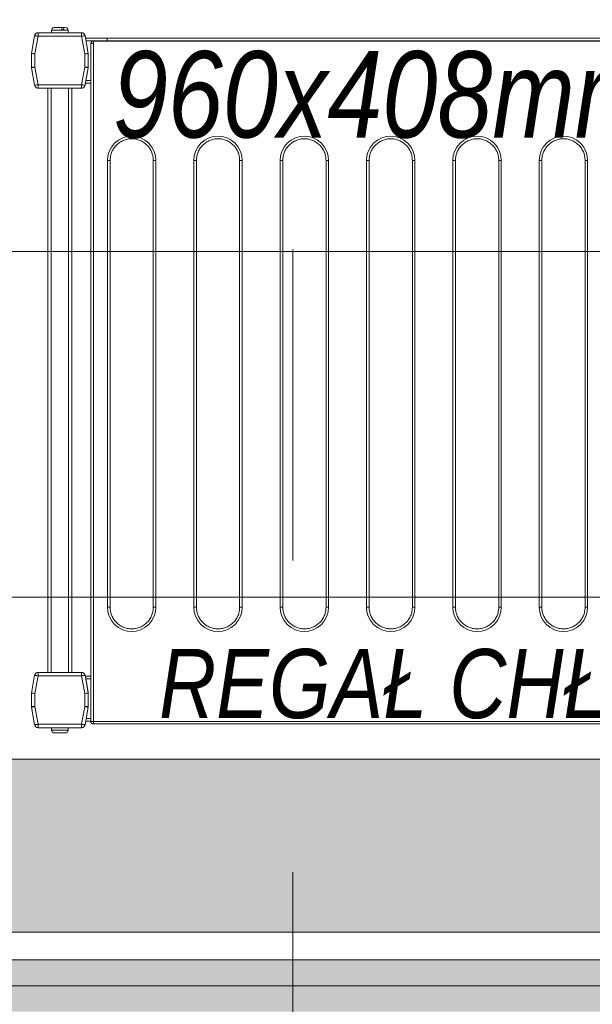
# Model space of a CAD drawing. Header units: millimetres. Extents: x -19278 to 18011, y -32369 to 41467.
# Tile 46 of 64: x -4450 to -4118, y 3004 to 3573. Entities that reach past the tile are written whole.
import ezdxf
from ezdxf.xclip import XClip

# ---------------------------------------------------------------- set-up
doc = ezdxf.new("R2010")
doc.units = ezdxf.units.MM
doc.header["$MEASUREMENT"] = 0
doc.header["$XCLIPFRAME"] = 0
doc.linetypes.add('Kropki i Kreski', pattern=[360, 180, -90, 0, -90])
doc.layers.add('2D - Rysunki i Obrazki', color=7, linetype='Continuous')
doc.layers.add('PT.A.01_1_Ściany zewnętrzne', color=7, linetype='Continuous')
for name, color, linetype, lineweight in [('PT.A.01_1_Osie_Nr_pióra__101_Nr_pióra__252', 252, 'Continuous', 18), ('PT.A.01_1_Wnętrze - umeblowanie_Nr_pióra__101_Nr_pióra__252', 252, 'Continuous', 18), ('PT.A.01_1_Wnętrze - umeblowanie_Nr_pióra__1_Nr_pióra__7', 7, 'Continuous', 18), ('PT.A.01_1_Wnętrze - umeblowanie_Nr_pióra__201_Nr_pióra__7', 7, 'Continuous', 18), ('PT.A.01_1_Wymiarowanie_Nr_pióra__40_Nr_pióra__7', 7, 'Continuous', 18), ('PT.A.01_1_Ściany zewnętrzne_Nr_pióra__1_Nr_pióra__7', 7, 'Continuous', 18), ('PT.A.01_1_Ściany zewnętrzne_Nr_pióra__41_Nr_pióra__7', 7, 'Continuous', 18)]:
    doc.layers.add(name, color=color, linetype=linetype, lineweight=lineweight)
doc.layers.add('PT.A.01_1_Ściany wewnętrzne_Nr_pióra__70_Nr_pióra__3', color=7, linetype='Continuous', lineweight=18, true_color=0x00bfbf)
doc.styles.add('GENERATED_STYLE_6', font='txt')

# ---------------------------------------------------------------- blocks, each defined once
blk = doc.blocks.new('Rysunek_1_1', base_point=(2114.36, 3072.6))
at = {"layer": 'PT.A.01_1_Wnętrze - umeblowanie_Nr_pióra__101_Nr_pióra__252', "linetype": 'Continuous'}
blk.add_hatch(color=256, dxfattribs=at).paths.add_polyline_path([(-4456.37, 3145.51), (-4556.37, 3045.51), (-3356.37, 3045.51), (-3456.37, 3145.51)])
at = {"layer": 'PT.A.01_1_Ściany zewnętrzne', "linetype": 'Continuous', "lineweight": 0, "true_color": 0xffffff}
for points in [[(-6006.37, 3014.51), (-3351.37, 3014.51), (-3351.37, 3029.51), (-6006.37, 3029.51)], [(-6006.37, 3014.51), (-6006.37, 2999.51), (-3341.37, 2999.51), (-3341.37, 3014.51)]]:
    blk.add_hatch(color=7, dxfattribs=at).paths.add_polyline_path(points)
at = {"layer": 'PT.A.01_1_Osie_Nr_pióra__101_Nr_pióra__252', "linetype": 'Kropki i Kreski'}
blk.add_line((-4291.37, 379.57), (-4291.37, 13044.63), dxfattribs=at)
at = {"layer": 'PT.A.01_1_Wnętrze - umeblowanie_Nr_pióra__201_Nr_pióra__7', "linetype": 'Continuous'}
for p, q in [((-4413.64, 3565.76), (-4438.88, 3565.76)), ((-4413.64, 3565.76), (-4438.88, 3565.76)), ((-4438.88, 3565.67), (-4438.88, 3563.67)), ((-4413.64, 3565.67), (-4438.88, 3565.67)), ((-4438.88, 3565.67), (-4438.88, 3563.67)), ((-4413.64, 3565.67), (-4438.88, 3565.67)), ((-4431.01, 3567.26), (-4431.01, 3565.76)), ((-4421.51, 3567.26), (-4431.01, 3567.26)), ((-4431.01, 3567.26), (-4431.01, 3565.76)), ((-4421.51, 3567.26), (-4431.01, 3567.26)), ((-4425.42, 3568.76), (-4424.48, 3568.76)), ((-4425.42, 3568.76), (-4424.48, 3568.76)), ((-4423.92, 3567.56), (-4425.02, 3567.56)), ((-4423.92, 3567.56), (-4425.02, 3567.56)), ((-4421.51, 3565.76), (-4421.51, 3567.26)), ((-4421.51, 3565.76), (-4421.51, 3567.26)), ((-4413.64, 3563.67), (-4413.64, 3565.67)), ((-4413.64, 3563.67), (-4413.64, 3565.67)), ((-4440.85, 3564.11), (-4442.67, 3553.76)), ((-4440.85, 3564.11), (-4442.67, 3553.76)), ((-4440.85, 3564.02), (-4442.67, 3553.67)), ((-4440.85, 3564.02), (-4442.67, 3553.67)), ((-4438.88, 3563.67), (-4440.67, 3553.5)), ((-4438.88, 3563.67), (-4440.67, 3553.5)), ((-4413.64, 3563.67), (-4438.88, 3563.67)), ((-4413.64, 3563.67), (-4438.88, 3563.67)), ((-4411.84, 3553.5), (-4413.64, 3563.67)), ((-4411.84, 3553.5), (-4413.64, 3563.67)), ((-4409.84, 3553.76), (-4411.67, 3564.11)), ((-4409.84, 3553.76), (-4411.67, 3564.11)), ((-4409.84, 3553.67), (-4411.67, 3564.02)), ((-4409.84, 3553.67), (-4411.67, 3564.02)), ((-4398.84, 3562.51), (-4411.38, 3562.51)), ((-4398.84, 3562.51), (-4411.38, 3562.51)), ((-4398.84, 3561.01), (-4411.12, 3561.01)), ((-4398.84, 3561.01), (-4411.12, 3561.01)), ((-4408.34, 3559.41), (-4408.34, 3167.41)), ((-4406.84, 3559.41), (-4408.34, 3559.41)), ((-4408.34, 3559.41), (-4408.34, 3167.41)), ((-4406.84, 3559.41), (-4408.34, 3559.41)), ((-4112.84, 3560.91), (-4406.84, 3560.91)), ((-4406.84, 3560.91), (-4406.84, 3560.88)), ((-4406.84, 3560.91), (-4406.84, 3560.88)), ((-4406.84, 3560.88), (-4406.84, 3559.41)), ((-4406.84, 3560.88), (-4406.84, 3559.41)), ((-4406.84, 3559.41), (-4406.84, 3167.41)), ((-4406.84, 3559.41), (-4406.84, 3167.41)), ((-4398.84, 3561.01), (-4398.84, 3562.51)), ((-4398.84, 3562.51), (-3526.84, 3562.51)), ((-4398.84, 3561.01), (-4398.84, 3562.51)), ((-4398.84, 3562.51), (-3526.84, 3562.51)), ((-4398.84, 3560.91), (-4398.84, 3561.01)), ((-4398.84, 3561.01), (-3526.84, 3561.01)), ((-4398.84, 3560.91), (-4398.84, 3561.01)), ((-4442.67, 3553.76), (-4442.67, 3545.76)), ((-4442.67, 3553.76), (-4442.67, 3545.76)), ((-4409.84, 3553.67), (-4409.84, 3553.76)), ((-4409.84, 3553.67), (-4409.84, 3553.76)), ((-4442.67, 3553.67), (-4442.67, 3545.85)), ((-4442.67, 3553.67), (-4442.67, 3545.85)), ((-4440.67, 3553.5), (-4440.67, 3545.85)), ((-4440.67, 3553.5), (-4440.67, 3545.85)), ((-4411.84, 3545.85), (-4411.84, 3553.5)), ((-4411.84, 3545.85), (-4411.84, 3553.5)), ((-4409.84, 3545.85), (-4409.84, 3553.67)), ((-4409.84, 3545.85), (-4409.84, 3553.67)), ((-4442.67, 3545.85), (-4440.67, 3545.85)), ((-4442.67, 3545.85), (-4440.67, 3545.85)), ((-4442.67, 3545.76), (-4442.67, 3545.74)), ((-4442.67, 3545.76), (-4442.67, 3545.74)), ((-4442.64, 3545.5), (-4440.85, 3535.32)), ((-4442.64, 3545.5), (-4440.85, 3535.32)), ((-4440.67, 3545.85), (-4438.88, 3535.67)), ((-4440.67, 3545.85), (-4438.88, 3535.67)), ((-4413.64, 3535.67), (-4411.84, 3545.85)), ((-4413.64, 3535.67), (-4411.84, 3545.85)), ((-4411.84, 3545.85), (-4409.84, 3545.85)), ((-4411.84, 3545.85), (-4409.84, 3545.85)), ((-4411.67, 3535.32), (-4409.87, 3545.5)), ((-4411.67, 3535.32), (-4409.87, 3545.5)), ((-4409.84, 3545.51), (-4411.16, 3538.01)), ((-4409.84, 3545.51), (-4411.16, 3538.01)), ((-4409.84, 3545.76), (-4409.84, 3545.85)), ((-4409.84, 3545.76), (-4409.84, 3545.85)), ((-4409.84, 3545.76), (-4409.84, 3545.51)), ((-4409.84, 3545.74), (-4409.84, 3545.76)), ((-4409.84, 3545.76), (-4409.84, 3545.51)), ((-4409.84, 3545.74), (-4409.84, 3545.76)), ((-4408.34, 3538.01), (-4411.16, 3538.01)), ((-4408.34, 3538.01), (-4411.16, 3538.01)), ((-4438.88, 3535.67), (-4413.64, 3535.67)), ((-4438.88, 3535.67), (-4438.88, 3533.67)), ((-4438.88, 3535.67), (-4413.64, 3535.67)), ((-4438.88, 3535.67), (-4438.88, 3533.67)), ((-4438.88, 3533.67), (-4413.64, 3533.67)), ((-4438.88, 3533.67), (-4413.64, 3533.67)), ((-4433.26, 3533.67), (-4433.26, 3195.76)), ((-4433.26, 3533.67), (-4433.26, 3195.76)), ((-4431.26, 3533.67), (-4431.26, 3195.76)), ((-4431.26, 3533.67), (-4431.26, 3195.76)), ((-4421.26, 3533.67), (-4421.26, 3195.76)), ((-4421.26, 3533.67), (-4421.26, 3195.76)), ((-4419.26, 3533.67), (-4419.26, 3195.76)), ((-4419.26, 3533.67), (-4419.26, 3195.76)), ((-4413.64, 3533.67), (-4413.64, 3535.67)), ((-4413.64, 3533.67), (-4413.64, 3535.67)), ((-4408.34, 3536.51), (-4411.43, 3536.51)), ((-4408.34, 3536.51), (-4411.43, 3536.51)), ((-4398.64, 3233.41), (-4398.64, 3491.91)), ((-4398.64, 3491.91), (-4397.14, 3491.91)), ((-4398.64, 3233.41), (-4398.64, 3491.91)), ((-4398.64, 3491.91), (-4397.14, 3491.91)), ((-4397.14, 3233.41), (-4397.14, 3491.91)), ((-4397.14, 3233.41), (-4397.14, 3491.91)), ((-4372.14, 3491.91), (-4372.14, 3233.41)), ((-4372.14, 3491.91), (-4370.64, 3491.91)), ((-4372.14, 3491.91), (-4372.14, 3233.41)), ((-4372.14, 3491.91), (-4370.64, 3491.91)), ((-4370.64, 3491.91), (-4370.64, 3233.41)), ((-4370.64, 3491.91), (-4370.64, 3233.41)), ((-4348.64, 3233.41), (-4348.64, 3491.91)), ((-4348.64, 3491.91), (-4347.14, 3491.91)), ((-4348.64, 3233.41), (-4348.64, 3491.91)), ((-4348.64, 3491.91), (-4347.14, 3491.91)), ((-4347.14, 3233.41), (-4347.14, 3491.91)), ((-4347.14, 3233.41), (-4347.14, 3491.91)), ((-4322.14, 3491.91), (-4322.14, 3233.41)), ((-4322.14, 3491.91), (-4320.64, 3491.91)), ((-4322.14, 3491.91), (-4322.14, 3233.41)), ((-4322.14, 3491.91), (-4320.64, 3491.91)), ((-4320.64, 3491.91), (-4320.64, 3233.41)), ((-4320.64, 3491.91), (-4320.64, 3233.41)), ((-4298.64, 3233.41), (-4298.64, 3491.91)), ((-4298.64, 3491.91), (-4297.14, 3491.91)), ((-4298.64, 3233.41), (-4298.64, 3491.91)), ((-4298.64, 3491.91), (-4297.14, 3491.91)), ((-4297.14, 3233.41), (-4297.14, 3491.91)), ((-4297.14, 3233.41), (-4297.14, 3491.91)), ((-4272.14, 3491.91), (-4272.14, 3233.41)), ((-4272.14, 3491.91), (-4270.64, 3491.91)), ((-4272.14, 3491.91), (-4272.14, 3233.41)), ((-4272.14, 3491.91), (-4270.64, 3491.91)), ((-4270.64, 3491.91), (-4270.64, 3233.41)), ((-4270.64, 3491.91), (-4270.64, 3233.41)), ((-4248.64, 3233.41), (-4248.64, 3491.91)), ((-4248.64, 3491.91), (-4247.14, 3491.91)), ((-4248.64, 3233.41), (-4248.64, 3491.91)), ((-4248.64, 3491.91), (-4247.14, 3491.91)), ((-4247.14, 3233.41), (-4247.14, 3491.91)), ((-4247.14, 3233.41), (-4247.14, 3491.91)), ((-4222.14, 3491.91), (-4222.14, 3233.41)), ((-4222.14, 3491.91), (-4220.64, 3491.91)), ((-4222.14, 3491.91), (-4222.14, 3233.41)), ((-4222.14, 3491.91), (-4220.64, 3491.91)), ((-4220.64, 3491.91), (-4220.64, 3233.41)), ((-4220.64, 3491.91), (-4220.64, 3233.41)), ((-4198.64, 3233.41), (-4198.64, 3491.91)), ((-4198.64, 3491.91), (-4197.14, 3491.91)), ((-4198.64, 3233.41), (-4198.64, 3491.91)), ((-4198.64, 3491.91), (-4197.14, 3491.91)), ((-4197.14, 3233.41), (-4197.14, 3491.91)), ((-4197.14, 3233.41), (-4197.14, 3491.91)), ((-4172.14, 3491.91), (-4172.14, 3233.41)), ((-4172.14, 3491.91), (-4170.64, 3491.91)), ((-4172.14, 3491.91), (-4172.14, 3233.41)), ((-4172.14, 3491.91), (-4170.64, 3491.91)), ((-4170.64, 3491.91), (-4170.64, 3233.41)), ((-4170.64, 3491.91), (-4170.64, 3233.41)), ((-4148.64, 3233.41), (-4148.64, 3491.91)), ((-4148.64, 3491.91), (-4147.14, 3491.91)), ((-4148.64, 3233.41), (-4148.64, 3491.91)), ((-4148.64, 3491.91), (-4147.14, 3491.91)), ((-4147.14, 3233.41), (-4147.14, 3491.91)), ((-4147.14, 3233.41), (-4147.14, 3491.91)), ((-4122.14, 3491.91), (-4122.14, 3233.41)), ((-4122.14, 3491.91), (-4120.64, 3491.91)), ((-4122.14, 3491.91), (-4120.64, 3491.91)), ((-4120.64, 3491.91), (-4120.64, 3233.41)), ((-4398.64, 3233.41), (-4397.14, 3233.41)), ((-4398.64, 3233.41), (-4397.14, 3233.41)), ((-4370.64, 3233.41), (-4372.14, 3233.41)), ((-4370.64, 3233.41), (-4372.14, 3233.41)), ((-4348.64, 3233.41), (-4347.14, 3233.41)), ((-4348.64, 3233.41), (-4347.14, 3233.41)), ((-4320.64, 3233.41), (-4322.14, 3233.41)), ((-4320.64, 3233.41), (-4322.14, 3233.41)), ((-4298.64, 3233.41), (-4297.14, 3233.41)), ((-4298.64, 3233.41), (-4297.14, 3233.41)), ((-4270.64, 3233.41), (-4272.14, 3233.41)), ((-4270.64, 3233.41), (-4272.14, 3233.41)), ((-4248.64, 3233.41), (-4247.14, 3233.41)), ((-4248.64, 3233.41), (-4247.14, 3233.41)), ((-4220.64, 3233.41), (-4222.14, 3233.41)), ((-4220.64, 3233.41), (-4222.14, 3233.41)), ((-4198.64, 3233.41), (-4197.14, 3233.41)), ((-4198.64, 3233.41), (-4197.14, 3233.41)), ((-4170.64, 3233.41), (-4172.14, 3233.41)), ((-4170.64, 3233.41), (-4172.14, 3233.41)), ((-4148.64, 3233.41), (-4147.14, 3233.41)), ((-4148.64, 3233.41), (-4147.14, 3233.41)), ((-4120.64, 3233.41), (-4122.14, 3233.41)), ((-4120.64, 3233.41), (-4122.14, 3233.41)), ((-4438.88, 3195.76), (-4438.88, 3193.76)), ((-4413.64, 3195.76), (-4438.88, 3195.76)), ((-4438.88, 3195.76), (-4438.88, 3193.76)), ((-4413.64, 3195.76), (-4438.88, 3195.76)), ((-4413.64, 3193.76), (-4413.64, 3195.76)), ((-4413.64, 3193.76), (-4413.64, 3195.76)), ((-4440.85, 3194.11), (-4442.67, 3183.76)), ((-4442.67, 3183.76), (-4440.85, 3194.11)), ((-4440.85, 3194.11), (-4442.67, 3183.76)), ((-4442.67, 3183.76), (-4440.85, 3194.11)), ((-4438.88, 3193.76), (-4440.67, 3183.58)), ((-4438.88, 3193.76), (-4440.67, 3183.58)), ((-4413.64, 3193.76), (-4438.88, 3193.76)), ((-4413.64, 3193.76), (-4438.88, 3193.76)), ((-4411.84, 3183.58), (-4413.64, 3193.76)), ((-4411.84, 3183.58), (-4413.64, 3193.76)), ((-4409.84, 3183.76), (-4411.67, 3194.11)), ((-4409.84, 3183.76), (-4411.67, 3194.11)), ((-4408.34, 3193.51), (-4411.43, 3193.51)), ((-4408.34, 3193.51), (-4411.43, 3193.51)), ((-4411.16, 3192.01), (-4409.84, 3184.51)), ((-4408.34, 3192.01), (-4411.16, 3192.01)), ((-4411.16, 3192.01), (-4409.84, 3184.51)), ((-4408.34, 3192.01), (-4411.16, 3192.01)), ((-4442.67, 3183.76), (-4442.67, 3175.93)), ((-4442.67, 3175.76), (-4442.67, 3183.76)), ((-4442.67, 3183.76), (-4442.67, 3175.93)), ((-4442.67, 3175.76), (-4442.67, 3183.76)), ((-4440.67, 3183.58), (-4440.67, 3175.93)), ((-4440.67, 3183.58), (-4440.67, 3175.93)), ((-4411.84, 3175.93), (-4411.84, 3183.58)), ((-4411.84, 3175.93), (-4411.84, 3183.58)), ((-4409.84, 3184.51), (-4409.84, 3183.76)), ((-4409.84, 3184.51), (-4409.84, 3183.76)), ((-4409.84, 3175.93), (-4409.84, 3183.76)), ((-4409.84, 3175.93), (-4409.84, 3183.76)), ((-4442.67, 3175.93), (-4440.67, 3175.93)), ((-4442.67, 3175.93), (-4440.67, 3175.93)), ((-4440.85, 3165.41), (-4442.67, 3175.76)), ((-4440.85, 3165.41), (-4442.67, 3175.76)), ((-4442.64, 3175.59), (-4440.85, 3165.41)), ((-4442.64, 3175.59), (-4440.85, 3165.41)), ((-4440.67, 3175.93), (-4438.88, 3165.76)), ((-4440.67, 3175.93), (-4438.88, 3165.76)), ((-4413.64, 3165.76), (-4411.84, 3175.93)), ((-4413.64, 3165.76), (-4411.84, 3175.93)), ((-4411.84, 3175.93), (-4409.84, 3175.93)), ((-4411.84, 3175.93), (-4409.84, 3175.93)), ((-4411.67, 3165.41), (-4409.87, 3175.59)), ((-4411.67, 3165.41), (-4409.87, 3175.59)), ((-4409.84, 3175.76), (-4409.87, 3175.59)), ((-4409.84, 3175.76), (-4409.87, 3175.59)), ((-4409.84, 3175.93), (-4409.84, 3175.76)), ((-4409.84, 3175.93), (-4409.84, 3175.76)), ((-4408.34, 3167.51), (-4411.3, 3167.51)), ((-4408.34, 3167.51), (-4411.3, 3167.51)), ((-4408.34, 3169.01), (-4411.03, 3169.01)), ((-4408.34, 3169.01), (-4411.03, 3169.01)), ((-4408.34, 3167.41), (-4406.84, 3167.41)), ((-4408.34, 3167.41), (-4406.84, 3167.41)), ((-4406.84, 3167.41), (-4112.84, 3167.41)), ((-4406.84, 3166.35), (-4406.84, 3167.41)), ((-4406.84, 3167.41), (-4112.84, 3167.41)), ((-4406.84, 3166.35), (-4406.84, 3167.41)), ((-4438.88, 3165.76), (-4438.88, 3163.76)), ((-4438.88, 3165.76), (-4413.64, 3165.76)), ((-4438.88, 3165.76), (-4438.88, 3163.76)), ((-4438.88, 3165.76), (-4413.64, 3165.76)), ((-4438.88, 3163.76), (-4413.64, 3163.76)), ((-4438.88, 3163.76), (-4413.64, 3163.76)), ((-4431.01, 3163.76), (-4431.01, 3162.26)), ((-4431.01, 3163.76), (-4431.01, 3162.26)), ((-4431.01, 3162.26), (-4421.51, 3162.26)), ((-4431.01, 3162.26), (-4421.51, 3162.26)), ((-4430.98, 3161.96), (-4430.94, 3161.96)), ((-4430.98, 3161.96), (-4430.94, 3161.96)), ((-4421.58, 3161.96), (-4421.54, 3161.96)), ((-4421.58, 3161.96), (-4421.54, 3161.96)), ((-4421.51, 3162.26), (-4421.51, 3163.76)), ((-4421.51, 3162.26), (-4421.51, 3163.76)), ((-4413.64, 3163.76), (-4413.64, 3165.76)), ((-4413.64, 3163.76), (-4413.64, 3165.76)), ((-4406.84, 3165.91), (-4406.84, 3166.35)), ((-4406.84, 3165.91), (-4406.84, 3166.35)), ((-4406.84, 3165.91), (-4112.84, 3165.91)), ((-4406.84, 3165.91), (-4112.84, 3165.91))]:
    blk.add_line(p, q, dxfattribs=at)
at = {"layer": 'PT.A.01_1_Wnętrze - umeblowanie_Nr_pióra__201_Nr_pióra__7', "linetype": 'Continuous', "flags": 128}
for points in [[(-4425.59, 3568.76), (-4426.68, 3568.76), (-4427.78, 3568.76), (-4428.68, 3568.76), (-4429.26, 3568.76), (-4429.5, 3568.76), (-4429.48, 3568.76)], [(-4425.59, 3568.76), (-4426.68, 3568.76), (-4427.78, 3568.76), (-4428.68, 3568.76), (-4429.26, 3568.76), (-4429.5, 3568.76), (-4429.48, 3568.76)], [(-4425.02, 3567.56), (-4425.09, 3568.03), (-4425.22, 3568.41), (-4425.38, 3568.66), (-4425.59, 3568.76)], [(-4425.02, 3567.56), (-4425.09, 3568.03), (-4425.22, 3568.41), (-4425.38, 3568.66), (-4425.59, 3568.76)], [(-4423.46, 3568.76), (-4423.69, 3568.76), (-4424.48, 3568.76)], [(-4424.48, 3568.76), (-4424.29, 3568.67), (-4424.12, 3568.42), (-4423.99, 3568.04), (-4423.92, 3567.56)], [(-4423.46, 3568.76), (-4423.69, 3568.76), (-4424.48, 3568.76)], [(-4424.48, 3568.76), (-4424.29, 3568.67), (-4424.12, 3568.42), (-4423.99, 3568.04), (-4423.92, 3567.56)], [(-4438.88, 3563.67), (-4439.26, 3563.74), (-4439.63, 3563.81), (-4439.97, 3563.87), (-4440.27, 3563.92), (-4440.52, 3563.96), (-4440.7, 3563.99), (-4440.85, 3564.02)], [(-4438.88, 3563.67), (-4439.26, 3563.74), (-4439.63, 3563.81), (-4439.97, 3563.87), (-4440.27, 3563.92), (-4440.52, 3563.96), (-4440.7, 3563.99), (-4440.85, 3564.02)], [(-4411.7, 3564.01), (-4411.82, 3563.99), (-4412, 3563.96), (-4412.24, 3563.92), (-4412.54, 3563.87), (-4412.88, 3563.81), (-4413.25, 3563.74), (-4413.64, 3563.67)], [(-4411.7, 3564.01), (-4411.82, 3563.99), (-4412, 3563.96), (-4412.24, 3563.92), (-4412.54, 3563.87), (-4412.88, 3563.81), (-4413.25, 3563.74), (-4413.64, 3563.67)], [(-4407.15, 3560.84), (-4407.44, 3560.75), (-4407.7, 3560.6), (-4407.93, 3560.41), (-4408.24, 3559.93), (-4408.34, 3559.39)], [(-4407.15, 3560.84), (-4407.44, 3560.75), (-4407.7, 3560.6), (-4407.93, 3560.41), (-4408.24, 3559.93), (-4408.34, 3559.39)], [(-4406.84, 3560.88), (-4407.15, 3560.84)], [(-4406.84, 3560.88), (-4407.15, 3560.84)], [(-4442.67, 3553.67), (-4442.55, 3553.66), (-4442.41, 3553.65), (-4442.21, 3553.63), (-4441.96, 3553.61), (-4441.67, 3553.58), (-4441.36, 3553.56), (-4441.02, 3553.53), (-4440.67, 3553.5)], [(-4442.67, 3553.67), (-4442.55, 3553.66), (-4442.41, 3553.65), (-4442.21, 3553.63), (-4441.96, 3553.61), (-4441.67, 3553.58), (-4441.36, 3553.56), (-4441.02, 3553.53), (-4440.67, 3553.5)], [(-4411.84, 3553.5), (-4411.45, 3553.53), (-4411.08, 3553.56), (-4410.73, 3553.59), (-4410.43, 3553.62), (-4410.18, 3553.64), (-4409.99, 3553.66), (-4409.84, 3553.67)], [(-4411.84, 3553.5), (-4411.45, 3553.53), (-4411.08, 3553.56), (-4410.73, 3553.59), (-4410.43, 3553.62), (-4410.18, 3553.64), (-4409.99, 3553.66), (-4409.84, 3553.67)], [(-4440.67, 3545.85), (-4441.06, 3545.78), (-4441.43, 3545.71), (-4441.77, 3545.65), (-4442.07, 3545.6), (-4442.31, 3545.56), (-4442.49, 3545.53), (-4442.64, 3545.5)], [(-4440.67, 3545.85), (-4441.06, 3545.78), (-4441.43, 3545.71), (-4441.77, 3545.65), (-4442.07, 3545.6), (-4442.31, 3545.56), (-4442.49, 3545.53), (-4442.64, 3545.5)], [(-4409.91, 3545.51), (-4410.02, 3545.53), (-4410.2, 3545.56), (-4410.45, 3545.6), (-4410.75, 3545.65), (-4411.09, 3545.71), (-4411.46, 3545.78), (-4411.84, 3545.85)], [(-4409.91, 3545.51), (-4410.02, 3545.53), (-4410.2, 3545.56), (-4410.45, 3545.6), (-4410.75, 3545.65), (-4411.09, 3545.71), (-4411.46, 3545.78), (-4411.84, 3545.85)], [(-4411.16, 3538.01), (-4411.22, 3537.72), (-4411.26, 3537.44), (-4411.31, 3537.18), (-4411.35, 3536.95), (-4411.38, 3536.76), (-4411.41, 3536.62), (-4411.43, 3536.51)], [(-4411.16, 3538.01), (-4411.22, 3537.72), (-4411.26, 3537.44), (-4411.31, 3537.18), (-4411.35, 3536.95), (-4411.38, 3536.76), (-4411.41, 3536.62), (-4411.43, 3536.51)], [(-4440.81, 3535.33), (-4440.7, 3535.35), (-4440.52, 3535.38), (-4440.27, 3535.43), (-4439.97, 3535.48), (-4439.63, 3535.54), (-4439.26, 3535.6), (-4438.88, 3535.67)], [(-4440.81, 3535.33), (-4440.7, 3535.35), (-4440.52, 3535.38), (-4440.27, 3535.43), (-4439.97, 3535.48), (-4439.63, 3535.54), (-4439.26, 3535.6), (-4438.88, 3535.67)], [(-4413.64, 3535.67), (-4413.25, 3535.6), (-4412.88, 3535.54), (-4412.54, 3535.48), (-4412.24, 3535.43), (-4412, 3535.38), (-4411.82, 3535.35), (-4411.67, 3535.32)], [(-4413.64, 3535.67), (-4413.25, 3535.6), (-4412.88, 3535.54), (-4412.54, 3535.48), (-4412.24, 3535.43), (-4412, 3535.38), (-4411.82, 3535.35), (-4411.67, 3535.32)], [(-4398.64, 3491.91), (-4398.41, 3494.46), (-4397.66, 3497.06), (-4396.36, 3499.57), (-4394.54, 3501.81), (-4392.3, 3503.63), (-4389.79, 3504.93), (-4387.19, 3505.68), (-4384.64, 3505.91), (-4382.09, 3505.68), (-4379.49, 3504.93), (-4376.98, 3503.63), (-4374.74, 3501.81), (-4372.92, 3499.57), (-4371.62, 3497.06), (-4370.87, 3494.46), (-4370.64, 3491.91)], [(-4398.64, 3491.91), (-4398.41, 3494.46), (-4397.66, 3497.06), (-4396.36, 3499.57), (-4394.54, 3501.81), (-4392.3, 3503.63), (-4389.79, 3504.93), (-4387.19, 3505.68), (-4384.64, 3505.91), (-4382.09, 3505.68), (-4379.49, 3504.93), (-4376.98, 3503.63), (-4374.74, 3501.81), (-4372.92, 3499.57), (-4371.62, 3497.06), (-4370.87, 3494.46), (-4370.64, 3491.91)], [(-4348.64, 3491.91), (-4348.41, 3494.46), (-4347.66, 3497.06), (-4346.36, 3499.57), (-4344.54, 3501.81), (-4342.3, 3503.63), (-4339.79, 3504.93), (-4337.19, 3505.68), (-4334.64, 3505.91), (-4332.09, 3505.68), (-4329.49, 3504.93), (-4326.98, 3503.63), (-4324.74, 3501.81), (-4322.92, 3499.57), (-4321.62, 3497.06), (-4320.87, 3494.46), (-4320.64, 3491.91)], [(-4348.64, 3491.91), (-4348.41, 3494.46), (-4347.66, 3497.06), (-4346.36, 3499.57), (-4344.54, 3501.81), (-4342.3, 3503.63), (-4339.79, 3504.93), (-4337.19, 3505.68), (-4334.64, 3505.91), (-4332.09, 3505.68), (-4329.49, 3504.93), (-4326.98, 3503.63), (-4324.74, 3501.81), (-4322.92, 3499.57), (-4321.62, 3497.06), (-4320.87, 3494.46), (-4320.64, 3491.91)], [(-4298.64, 3491.91), (-4298.41, 3494.46), (-4297.66, 3497.06), (-4296.36, 3499.57), (-4294.54, 3501.81), (-4292.3, 3503.63), (-4289.79, 3504.93), (-4287.19, 3505.68), (-4284.64, 3505.91), (-4282.09, 3505.68), (-4279.49, 3504.93), (-4276.98, 3503.63), (-4274.74, 3501.81), (-4272.92, 3499.57), (-4271.62, 3497.06), (-4270.87, 3494.46), (-4270.64, 3491.91)], [(-4298.64, 3491.91), (-4298.41, 3494.46), (-4297.66, 3497.06), (-4296.36, 3499.57), (-4294.54, 3501.81), (-4292.3, 3503.63), (-4289.79, 3504.93), (-4287.19, 3505.68), (-4284.64, 3505.91), (-4282.09, 3505.68), (-4279.49, 3504.93), (-4276.98, 3503.63), (-4274.74, 3501.81), (-4272.92, 3499.57), (-4271.62, 3497.06), (-4270.87, 3494.46), (-4270.64, 3491.91)], [(-4248.64, 3491.91), (-4248.41, 3494.46), (-4247.66, 3497.06), (-4246.36, 3499.57), (-4244.54, 3501.81), (-4242.3, 3503.63), (-4239.79, 3504.93), (-4237.19, 3505.68), (-4234.64, 3505.91), (-4232.09, 3505.68), (-4229.49, 3504.93), (-4226.98, 3503.63), (-4224.74, 3501.81), (-4222.92, 3499.57), (-4221.62, 3497.06), (-4220.87, 3494.46), (-4220.64, 3491.91)], [(-4248.64, 3491.91), (-4248.41, 3494.46), (-4247.66, 3497.06), (-4246.36, 3499.57), (-4244.54, 3501.81), (-4242.3, 3503.63), (-4239.79, 3504.93), (-4237.19, 3505.68), (-4234.64, 3505.91), (-4232.09, 3505.68), (-4229.49, 3504.93), (-4226.98, 3503.63), (-4224.74, 3501.81), (-4222.92, 3499.57), (-4221.62, 3497.06), (-4220.87, 3494.46), (-4220.64, 3491.91)], [(-4198.64, 3491.91), (-4198.41, 3494.46), (-4197.66, 3497.06), (-4196.36, 3499.57), (-4194.54, 3501.81), (-4192.3, 3503.63), (-4189.79, 3504.93), (-4187.19, 3505.68), (-4184.64, 3505.91), (-4182.09, 3505.68), (-4179.49, 3504.93), (-4176.98, 3503.63), (-4174.74, 3501.81), (-4172.92, 3499.57), (-4171.62, 3497.06), (-4170.88, 3494.46), (-4170.64, 3491.91)], [(-4198.64, 3491.91), (-4198.41, 3494.46), (-4197.66, 3497.06), (-4196.36, 3499.57), (-4194.54, 3501.81), (-4192.3, 3503.63), (-4189.79, 3504.93), (-4187.19, 3505.68), (-4184.64, 3505.91), (-4182.09, 3505.68), (-4179.49, 3504.93), (-4176.98, 3503.63), (-4174.74, 3501.81), (-4172.92, 3499.57), (-4171.62, 3497.06), (-4170.88, 3494.46), (-4170.64, 3491.91)], [(-4148.64, 3491.91), (-4148.41, 3494.46), (-4147.66, 3497.06), (-4146.36, 3499.57), (-4144.54, 3501.81), (-4142.3, 3503.63), (-4139.79, 3504.93), (-4137.19, 3505.68), (-4134.64, 3505.91), (-4132.09, 3505.68), (-4129.49, 3504.93), (-4126.98, 3503.63), (-4124.74, 3501.81), (-4122.92, 3499.57), (-4121.62, 3497.06), (-4120.87, 3494.46), (-4120.64, 3491.91)], [(-4148.64, 3491.91), (-4148.41, 3494.46), (-4147.66, 3497.06), (-4146.36, 3499.57), (-4144.54, 3501.81), (-4142.3, 3503.63), (-4139.79, 3504.93), (-4137.19, 3505.68), (-4134.64, 3505.91), (-4132.09, 3505.68), (-4129.49, 3504.93), (-4126.98, 3503.63), (-4124.74, 3501.81), (-4122.92, 3499.57), (-4121.62, 3497.06), (-4120.87, 3494.46), (-4120.64, 3491.91)], [(-4370.64, 3233.41), (-4370.87, 3230.86), (-4371.62, 3228.26), (-4372.92, 3225.75), (-4374.74, 3223.51), (-4376.98, 3221.69), (-4379.49, 3220.39), (-4382.09, 3219.64), (-4384.64, 3219.41), (-4387.19, 3219.64), (-4389.79, 3220.39), (-4392.3, 3221.69), (-4394.54, 3223.51), (-4396.36, 3225.75), (-4397.66, 3228.26), (-4398.41, 3230.86), (-4398.64, 3233.41)], [(-4370.64, 3233.41), (-4370.87, 3230.86), (-4371.62, 3228.26), (-4372.92, 3225.75), (-4374.74, 3223.51), (-4376.98, 3221.69), (-4379.49, 3220.39), (-4382.09, 3219.64), (-4384.64, 3219.41), (-4387.19, 3219.64), (-4389.79, 3220.39), (-4392.3, 3221.69), (-4394.54, 3223.51), (-4396.36, 3225.75), (-4397.66, 3228.26), (-4398.41, 3230.86), (-4398.64, 3233.41)], [(-4320.64, 3233.41), (-4320.87, 3230.86), (-4321.62, 3228.26), (-4322.92, 3225.75), (-4324.74, 3223.51), (-4326.98, 3221.69), (-4329.49, 3220.39), (-4332.09, 3219.64), (-4334.64, 3219.41), (-4337.19, 3219.64), (-4339.79, 3220.39), (-4342.3, 3221.69), (-4344.54, 3223.51), (-4346.36, 3225.75), (-4347.66, 3228.26), (-4348.41, 3230.86), (-4348.64, 3233.41)], [(-4320.64, 3233.41), (-4320.87, 3230.86), (-4321.62, 3228.26), (-4322.92, 3225.75), (-4324.74, 3223.51), (-4326.98, 3221.69), (-4329.49, 3220.39), (-4332.09, 3219.64), (-4334.64, 3219.41), (-4337.19, 3219.64), (-4339.79, 3220.39), (-4342.3, 3221.69), (-4344.54, 3223.51), (-4346.36, 3225.75), (-4347.66, 3228.26), (-4348.41, 3230.86), (-4348.64, 3233.41)], [(-4270.64, 3233.41), (-4270.87, 3230.86), (-4271.62, 3228.26), (-4272.92, 3225.75), (-4274.74, 3223.51), (-4276.98, 3221.69), (-4279.49, 3220.39), (-4282.09, 3219.64), (-4284.64, 3219.41), (-4287.19, 3219.64), (-4289.79, 3220.39), (-4292.3, 3221.69), (-4294.54, 3223.51), (-4296.36, 3225.75), (-4297.66, 3228.26), (-4298.41, 3230.86), (-4298.64, 3233.41)], [(-4270.64, 3233.41), (-4270.87, 3230.86), (-4271.62, 3228.26), (-4272.92, 3225.75), (-4274.74, 3223.51), (-4276.98, 3221.69), (-4279.49, 3220.39), (-4282.09, 3219.64), (-4284.64, 3219.41), (-4287.19, 3219.64), (-4289.79, 3220.39), (-4292.3, 3221.69), (-4294.54, 3223.51), (-4296.36, 3225.75), (-4297.66, 3228.26), (-4298.41, 3230.86), (-4298.64, 3233.41)], [(-4220.64, 3233.41), (-4220.87, 3230.86), (-4221.62, 3228.26), (-4222.92, 3225.75), (-4224.74, 3223.51), (-4226.98, 3221.69), (-4229.49, 3220.39), (-4232.09, 3219.64), (-4234.64, 3219.41), (-4237.19, 3219.64), (-4239.79, 3220.39), (-4242.3, 3221.69), (-4244.54, 3223.51), (-4246.36, 3225.75), (-4247.66, 3228.26), (-4248.41, 3230.86), (-4248.64, 3233.41)], [(-4220.64, 3233.41), (-4220.87, 3230.86), (-4221.62, 3228.26), (-4222.92, 3225.75), (-4224.74, 3223.51), (-4226.98, 3221.69), (-4229.49, 3220.39), (-4232.09, 3219.64), (-4234.64, 3219.41), (-4237.19, 3219.64), (-4239.79, 3220.39), (-4242.3, 3221.69), (-4244.54, 3223.51), (-4246.36, 3225.75), (-4247.66, 3228.26), (-4248.41, 3230.86), (-4248.64, 3233.41)], [(-4170.64, 3233.41), (-4170.88, 3230.86), (-4171.62, 3228.26), (-4172.92, 3225.75), (-4174.74, 3223.51), (-4176.98, 3221.69), (-4179.49, 3220.39), (-4182.09, 3219.64), (-4184.64, 3219.41), (-4187.19, 3219.64), (-4189.79, 3220.39), (-4192.3, 3221.69), (-4194.54, 3223.51), (-4196.36, 3225.75), (-4197.66, 3228.26), (-4198.41, 3230.86), (-4198.64, 3233.41)], [(-4170.64, 3233.41), (-4170.88, 3230.86), (-4171.62, 3228.26), (-4172.92, 3225.75), (-4174.74, 3223.51), (-4176.98, 3221.69), (-4179.49, 3220.39), (-4182.09, 3219.64), (-4184.64, 3219.41), (-4187.19, 3219.64), (-4189.79, 3220.39), (-4192.3, 3221.69), (-4194.54, 3223.51), (-4196.36, 3225.75), (-4197.66, 3228.26), (-4198.41, 3230.86), (-4198.64, 3233.41)], [(-4120.64, 3233.41), (-4120.87, 3230.86), (-4121.62, 3228.26), (-4122.92, 3225.75), (-4124.74, 3223.51), (-4126.98, 3221.69), (-4129.49, 3220.39), (-4132.09, 3219.64), (-4134.64, 3219.41), (-4137.19, 3219.64), (-4139.79, 3220.39), (-4142.3, 3221.69), (-4144.54, 3223.51), (-4146.36, 3225.75), (-4147.66, 3228.26), (-4148.41, 3230.86), (-4148.64, 3233.41)], [(-4120.64, 3233.41), (-4120.87, 3230.86), (-4121.62, 3228.26), (-4122.92, 3225.75), (-4124.74, 3223.51), (-4126.98, 3221.69), (-4129.49, 3220.39), (-4132.09, 3219.64), (-4134.64, 3219.41), (-4137.19, 3219.64), (-4139.79, 3220.39), (-4142.3, 3221.69), (-4144.54, 3223.51), (-4146.36, 3225.75), (-4147.66, 3228.26), (-4148.41, 3230.86), (-4148.64, 3233.41)], [(-4438.88, 3193.76), (-4439.26, 3193.83), (-4439.63, 3193.89), (-4439.97, 3193.95), (-4440.27, 3194.01), (-4440.52, 3194.05), (-4440.7, 3194.08), (-4440.85, 3194.11)], [(-4438.88, 3193.76), (-4439.26, 3193.83), (-4439.63, 3193.89), (-4439.97, 3193.95), (-4440.27, 3194.01), (-4440.52, 3194.05), (-4440.7, 3194.08), (-4440.85, 3194.11)], [(-4411.7, 3194.1), (-4411.82, 3194.08), (-4412, 3194.05), (-4412.24, 3194.01), (-4412.54, 3193.95), (-4412.88, 3193.89), (-4413.25, 3193.83), (-4413.64, 3193.76)], [(-4411.7, 3194.1), (-4411.82, 3194.08), (-4412, 3194.05), (-4412.24, 3194.01), (-4412.54, 3193.95), (-4412.88, 3193.89), (-4413.25, 3193.83), (-4413.64, 3193.76)], [(-4411.43, 3193.51), (-4411.41, 3193.4), (-4411.38, 3193.26), (-4411.35, 3193.07), (-4411.31, 3192.84), (-4411.26, 3192.58), (-4411.22, 3192.3), (-4411.16, 3192.01)], [(-4411.43, 3193.51), (-4411.41, 3193.4), (-4411.38, 3193.26), (-4411.35, 3193.07), (-4411.31, 3192.84), (-4411.26, 3192.58), (-4411.22, 3192.3), (-4411.16, 3192.01)], [(-4442.67, 3183.76), (-4442.55, 3183.75), (-4442.41, 3183.74), (-4442.21, 3183.72), (-4441.96, 3183.7), (-4441.67, 3183.67), (-4441.36, 3183.64), (-4441.02, 3183.62), (-4440.67, 3183.58)], [(-4442.67, 3183.76), (-4442.55, 3183.75), (-4442.41, 3183.74), (-4442.21, 3183.72), (-4441.96, 3183.7), (-4441.67, 3183.67), (-4441.36, 3183.64), (-4441.02, 3183.62), (-4440.67, 3183.58)], [(-4411.84, 3183.58), (-4411.45, 3183.62), (-4411.08, 3183.65), (-4410.73, 3183.68), (-4410.43, 3183.71), (-4410.18, 3183.73), (-4409.99, 3183.75), (-4409.84, 3183.76)], [(-4411.84, 3183.58), (-4411.45, 3183.62), (-4411.08, 3183.65), (-4410.73, 3183.68), (-4410.43, 3183.71), (-4410.18, 3183.73), (-4409.99, 3183.75), (-4409.84, 3183.76)], [(-4440.67, 3175.93), (-4441.06, 3175.87), (-4441.43, 3175.8), (-4441.77, 3175.74), (-4442.07, 3175.69), (-4442.31, 3175.65), (-4442.49, 3175.61), (-4442.64, 3175.59)], [(-4440.67, 3175.93), (-4441.06, 3175.87), (-4441.43, 3175.8), (-4441.77, 3175.74), (-4442.07, 3175.69), (-4442.31, 3175.65), (-4442.49, 3175.61), (-4442.64, 3175.59)], [(-4409.91, 3175.59), (-4410.02, 3175.61), (-4410.2, 3175.65), (-4410.45, 3175.69), (-4410.75, 3175.74), (-4411.09, 3175.8), (-4411.46, 3175.87), (-4411.84, 3175.93)], [(-4409.91, 3175.59), (-4410.02, 3175.61), (-4410.2, 3175.65), (-4410.45, 3175.69), (-4410.75, 3175.74), (-4411.09, 3175.8), (-4411.46, 3175.87), (-4411.84, 3175.93)], [(-4440.81, 3165.42), (-4440.7, 3165.44), (-4440.52, 3165.47), (-4440.27, 3165.51), (-4439.97, 3165.57), (-4439.63, 3165.63), (-4439.26, 3165.69), (-4438.88, 3165.76)], [(-4440.81, 3165.42), (-4440.7, 3165.44), (-4440.52, 3165.47), (-4440.27, 3165.51), (-4439.97, 3165.57), (-4439.63, 3165.63), (-4439.26, 3165.69), (-4438.88, 3165.76)], [(-4430.94, 3161.96), (-4430.76, 3161.49), (-4430.43, 3161.11), (-4429.99, 3160.86), (-4429.45, 3160.76)], [(-4430.94, 3161.96), (-4430.76, 3161.49), (-4430.43, 3161.11), (-4429.99, 3160.86), (-4429.45, 3160.76)], [(-4429.45, 3160.76), (-4429.08, 3160.76), (-4428.33, 3160.76), (-4427.33, 3160.76), (-4426.26, 3160.76), (-4425.19, 3160.76), (-4424.18, 3160.76), (-4423.44, 3160.76), (-4423.06, 3160.76)], [(-4429.45, 3160.76), (-4429.08, 3160.76), (-4428.33, 3160.76), (-4427.33, 3160.76), (-4426.26, 3160.76), (-4425.19, 3160.76), (-4424.18, 3160.76), (-4423.44, 3160.76), (-4423.06, 3160.76)], [(-4423.06, 3160.76), (-4422.56, 3160.85), (-4422.1, 3161.1), (-4421.77, 3161.48), (-4421.58, 3161.96)], [(-4423.06, 3160.76), (-4422.56, 3160.85), (-4422.1, 3161.1), (-4421.77, 3161.48), (-4421.58, 3161.96)], [(-4413.64, 3165.76), (-4413.25, 3165.69), (-4412.88, 3165.63), (-4412.54, 3165.57), (-4412.24, 3165.51), (-4412, 3165.47), (-4411.82, 3165.44), (-4411.67, 3165.41)], [(-4413.64, 3165.76), (-4413.25, 3165.69), (-4412.88, 3165.63), (-4412.54, 3165.57), (-4412.24, 3165.51), (-4412, 3165.47), (-4411.82, 3165.44), (-4411.67, 3165.41)]]:
    blk.add_lwpolyline(points, dxfattribs=at)
at = {"layer": 'PT.A.01_1_Wnętrze - umeblowanie_Nr_pióra__201_Nr_pióra__7', "linetype": 'Continuous'}
for centre, radius, start, end in [((-4438.88, 3563.76), 2, 90, 170), ((-4438.88, 3563.76), 2, 90, 170), ((-4438.88, 3563.67), 2, 90, 170), ((-4438.88, 3563.67), 2, 90, 170), ((-4429.51, 3567.26), 1.5, 90, 180), ((-4429.51, 3567.26), 1.5, 90, 180), ((-4423.01, 3567.26), 1.5, 0, 90), ((-4423.01, 3567.26), 1.5, 0, 90), ((-4413.64, 3563.76), 2, 10, 90), ((-4413.64, 3563.76), 2, 10, 90), ((-4413.64, 3563.67), 2, 10, 90), ((-4413.64, 3563.67), 2, 10, 90), ((-4440.67, 3545.85), 2, 180, 190), ((-4440.67, 3545.85), 2, 180, 190), ((-4411.84, 3545.85), 2, 350, 0), ((-4411.84, 3545.85), 2, 350, 0), ((-4438.88, 3535.67), 2, 190, 270), ((-4438.88, 3535.67), 2, 190, 270), ((-4413.64, 3535.67), 2, 270, 350), ((-4413.64, 3535.67), 2, 270, 350), ((-4384.64, 3491.91), 12.5, 360, 180), ((-4384.64, 3491.91), 12.5, 360, 180), ((-4334.64, 3491.91), 12.5, 360, 180), ((-4334.64, 3491.91), 12.5, 360, 180), ((-4284.64, 3491.91), 12.5, 360, 180), ((-4284.64, 3491.91), 12.5, 360, 180), ((-4234.64, 3491.91), 12.5, 360, 180), ((-4234.64, 3491.91), 12.5, 360, 180), ((-4184.64, 3491.91), 12.5, 360, 180), ((-4184.64, 3491.91), 12.5, 360, 180), ((-4134.64, 3491.91), 12.5, 360, 180), ((-4134.64, 3491.91), 12.5, 360, 180), ((-4384.64, 3233.41), 12.5, 180, 360), ((-4384.64, 3233.41), 12.5, 180, 360), ((-4334.64, 3233.41), 12.5, 180, 360), ((-4334.64, 3233.41), 12.5, 180, 360), ((-4284.64, 3233.41), 12.5, 180, 360), ((-4284.64, 3233.41), 12.5, 180, 360), ((-4234.64, 3233.41), 12.5, 180, 360), ((-4234.64, 3233.41), 12.5, 180, 360), ((-4184.64, 3233.41), 12.5, 180, 360), ((-4184.64, 3233.41), 12.5, 180, 360), ((-4134.64, 3233.41), 12.5, 180, 360), ((-4134.64, 3233.41), 12.5, 180, 360), ((-4438.88, 3193.76), 2, 90, 170), ((-4438.88, 3193.76), 2, 90, 170), ((-4413.64, 3193.76), 2, 10, 90), ((-4413.64, 3193.76), 2, 10, 90), ((-4440.67, 3175.93), 2, 180, 190), ((-4440.67, 3175.93), 2, 180, 190), ((-4411.84, 3175.93), 2, 350, 0), ((-4411.84, 3175.93), 2, 350, 0), ((-4406.84, 3167.41), 1.5, 180, 270), ((-4406.84, 3167.41), 1.5, 180, 270), ((-4438.88, 3165.76), 2, 190, 270), ((-4438.88, 3165.76), 2, 190, 270), ((-4438.88, 3165.76), 2, 190, 270), ((-4438.88, 3165.76), 2, 190, 270), ((-4429.51, 3162.26), 1.5, 180, 191.537), ((-4429.51, 3162.26), 1.5, 180, 191.537), ((-4423.01, 3162.26), 1.5, 348.463, 0), ((-4423.01, 3162.26), 1.5, 348.463, 0), ((-4413.64, 3165.76), 2, 270, 350), ((-4413.64, 3165.76), 2, 270, 350)]:
    blk.add_arc(centre, radius, start, end, dxfattribs=at)
at = {"layer": 'PT.A.01_1_Wymiarowanie_Nr_pióra__40_Nr_pióra__7', "linetype": 'Continuous'}
for p, q in [((-3351.37, 3439.16), (-7236.37, 3439.16)), ((-3351.37, 3439.16), (-7236.37, 3439.16)), ((-3351.37, 3439.16), (-7236.37, 3439.16)), ((-3351.37, 3239.16), (-5851.37, 3239.16)), ((-3351.37, 3239.16), (-5851.37, 3239.16))]:
    blk.add_line(p, q, dxfattribs=at)
at = {"layer": 'PT.A.01_1_Ściany wewnętrzne_Nr_pióra__70_Nr_pióra__3', "linetype": 'Continuous', "flags": 128}
for points in [[(-4506.37, 3631.03), (-4556.37, 3631.03), (-4556.37, 3045.51), (-3356.37, 3045.51), (-3356.37, 4645.51), (-4556.37, 4645.51), (-4556.37, 4545.51), (-4556.37, 4331.03), (-4506.37, 4331.03)], [(-4506.37, 4331.03), (-4456.37, 4331.03), (-4456.37, 4545.51), (-3456.37, 4545.51), (-3456.37, 3145.51), (-4456.37, 3145.51), (-4456.37, 3631.03), (-4506.37, 3631.03)]]:
    blk.add_lwpolyline(points, dxfattribs=at)
at = {"layer": 'PT.A.01_1_Ściany zewnętrzne_Nr_pióra__1_Nr_pióra__7', "linetype": 'Continuous', "flags": 128}
blk.add_lwpolyline([(-3351.37, 3029.51), (-6006.37, 3029.51)], dxfattribs=at)
at = {"layer": 'PT.A.01_1_Ściany zewnętrzne_Nr_pióra__41_Nr_pióra__7', "linetype": 'Continuous'}
blk.add_line((-3341.37, 3014.51), (-6006.37, 3014.51), dxfattribs=at)
at = {"layer": 'PT.A.01_1_Wnętrze - umeblowanie_Nr_pióra__1_Nr_pióra__7', "linetype": 'Continuous', "style": 'GENERATED_STYLE_6'}
for s, insert, char_height, attachment_point in [('\\A1;{\\fArial Narrow|b0|i1|c238|p34;960x408mm}', (-4395.54, 3555.1), 50, 1), ('\\A1;{\\fArial Narrow|b0|i1|c238|p34;REGAŁ CHŁODNICZY MAGAZYNOWY}', (-3961.53, 3209.28), 40, 2)]:
    blk.add_mtext(s, dxfattribs=dict(at, insert=insert, char_height=char_height, attachment_point=attachment_point))

msp = doc.modelspace()

# ---------------------------------------------------------------- block references
at = {"layer": '2D - Rysunki i Obrazki', "color": 151, "linetype": 'Continuous', "lineweight": 13, "true_color": 0x80c2ff}
ref = msp.add_blockref('Rysunek_1_1', (2114.36, 3072.6), dxfattribs=at)
XClip(ref).set_block_clipping_path([(-11177.5234049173, -36557.2258517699), (29952.3944637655, -28108.1790241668), (15406.2423630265, 42702.4169420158), (-25723.6755056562, 34253.3701144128)])

doc.saveas('drawing.dxf')
